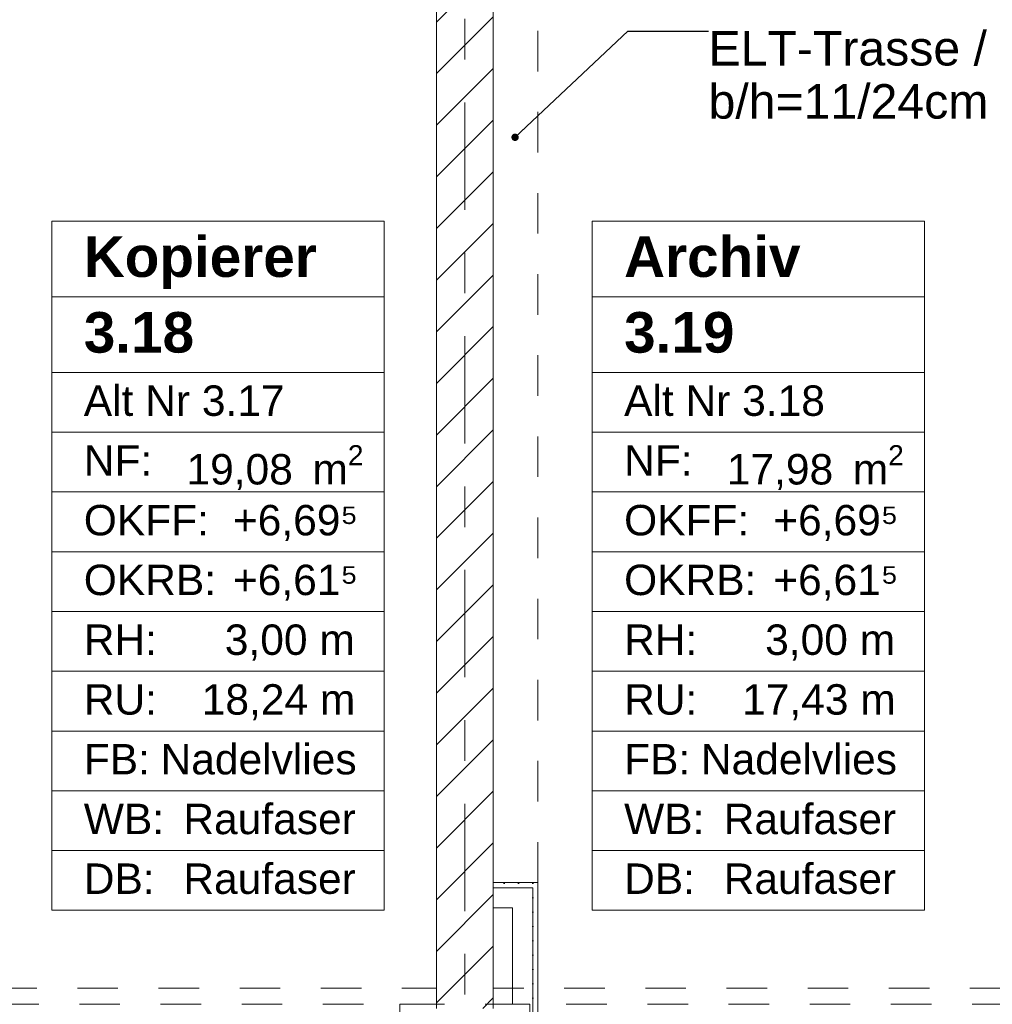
# Model space of a CAD drawing. Header units: metres. Extents: x -4 to 99, y -11 to 17.
# Tile 201 of 256: x 24.63 to 27.03, y 0.71 to 3.14. Entities that reach past the tile are written whole.
import ezdxf

# ---------------------------------------------------------------- set-up
doc = ezdxf.new("R2010")
doc.units = ezdxf.units.M
doc.header["$MEASUREMENT"] = 0
for name, pattern in [('Strichlinie doppelt', [0.546806, 0.264583, -0.105833, 0.070556, -0.105833]), ('Untersicht', [0.1, 0.075, -0.025]), ('Wipeout_Contour', [1, 0, -1])]:
    doc.linetypes.add(name, pattern=pattern)
for name, color, linetype in [('152 - Bemaßung_ Beschriftung.Ausbau', 7, 'Continuous'), ('401 - Zone.Raum_ Raumbegrenzung_ Whg.', 7, 'Continuous'), ('451 - Universal.Achsen Raster', 7, 'Continuous'), ('605 - Struktur.Wand Innen', 7, 'Continuous'), ('608 - Struktur.Träger', 7, 'Continuous'), ('650 - Abdeckung.Fußboden Aufbau', 7, 'Continuous'), ('Neubau_152 - Bemaßung_ Beschriftung.Ausbau', 7, 'Continuous'), ('Neubau_606 - Struktur.Wand Innen Ausbau', 7, 'Continuous'), ('Neubau_653 - Abdeckung.TB Verkofferung', 7, 'Continuous')]:
    doc.layers.add(name, color=color, linetype=linetype)
doc.styles.add('ERSTELLTER_STIL_1', font='txt')
doc.styles.add('ERSTELLTER_STIL_2', font='txt')
doc.dimstyles.new('ERSTELLTER_STIL__1', dxfattribs={"dimtxt": 0.1, "dimasz": 0.0532, "dimexe": 0.18, "dimexo": 0.0625, "dimgap": 0, "dimtad": 1, "dimzin": 0, "dimdsep": 46, "dimtxsty": 'ERSTELLTER_STIL_2', "dimblk": 'ARROWHEAD_2', "dimblk1": 'ARROWHEAD_2', "dimblk2": 'ARROWHEAD_2', "dimcen": 0.09, "dimse1": 1, "dimse2": 1, "dimclrd": 7, "dimclre": 7, "dimclrt": 7, "dimazin": 0, "dimtfac": 1, "dimtdec": 4, "dimtmove": 0, "dimatfit": 3, "dimfxl": 1, "dimtolj": 1, "dimtzin": 0, "dimarcsym": 0})
doc.dimstyles.new('ERSTELLTER_STIL__2', dxfattribs={"dimtxt": 0.1, "dimasz": 0.0532, "dimexe": 0.18, "dimexo": 0.0625, "dimgap": 0, "dimtad": 1, "dimtih": 1, "dimtoh": 1, "dimzin": 0, "dimdsep": 46, "dimtxsty": 'ERSTELLTER_STIL_2', "dimblk": 'ARROWHEAD_2', "dimblk1": 'ARROWHEAD_2', "dimblk2": 'ARROWHEAD_2', "dimcen": 0.09, "dimse1": 1, "dimse2": 1, "dimclrd": 7, "dimclre": 7, "dimclrt": 7, "dimazin": 0, "dimtfac": 1, "dimtdec": 4, "dimtmove": 0, "dimatfit": 3, "dimfxl": 1, "dimtolj": 1, "dimtzin": 0, "dimarcsym": 0})
doc.dimstyles.new('ERSTELLTER_STIL__6', dxfattribs={"dimtxt": 0.18, "dimasz": 0.03648, "dimexe": 0.18, "dimexo": 0.0625, "dimgap": 0, "dimtad": 0, "dimtih": 1, "dimtoh": 1, "dimdec": 4, "dimzin": 0, "dimdsep": 46, "dimcen": 0.09, "dimadec": 0, "dimazin": 0, "dimtfac": 1, "dimtdec": 4, "dimtmove": 0, "dimatfit": 3, "dimldrblk": 'ARROWHEAD_11', "dimfxl": 1, "dimtolj": 1, "dimtzin": 0, "dimarcsym": 0})
pattern_1 = [(45, (0, 0), (-0.01767767, 0.01767767), [0, -0.025])]

# ---------------------------------------------------------------- blocks, each defined once
blk = doc.blocks.new('ARROWHEAD_11')
at = {"color": 0, "linetype": 'Continuous', "lineweight": 0}
blk.add_line((0, 0), (-1, 0), dxfattribs=at)
at = {"color": 0, "linetype": 'Continuous', "lineweight": 0, "const_width": 0.25, "flags": 128}
blk.add_lwpolyline([(-0.125, 0, 1), (0.125, 0, 1)], format="xyb", close=True, dxfattribs=at)
blk = doc.blocks.new('*D432')
at = {"layer": '152 - Bemaßung_ Beschriftung.Ausbau', "color": 7, "linetype": 'Continuous', "lineweight": 5}
for p, q in [((22.06, -4.6125), (22.06, -4.5075)), ((22.19, -4.6125), (22.19, -4.5075)), ((22.0802, -4.525), (22.0398, -4.595)), ((22.2102, -4.525), (22.1698, -4.595)), ((22.06, -4.56), (22.19, -4.56)), ((22.19, -4.56), (25.66, -4.56))]:
    blk.add_line(p, q, dxfattribs=at)
blk = doc.blocks.new('ARROWHEAD_2')
at = {"color": 0, "linetype": 'Continuous', "lineweight": 0}
for p, q in [((-0.378, -0.655), (0.378, 0.655)), ((0, 0), (-1, 0))]:
    blk.add_line(p, q, dxfattribs=at)
blk = doc.blocks.new('*D433')
at = {"layer": '152 - Bemaßung_ Beschriftung.Ausbau', "color": 7, "linetype": 'Continuous', "lineweight": 5}
for p, q in [((25.66, -4.6125), (25.66, -4.5075)), ((22.2102, -4.525), (22.1698, -4.595)), ((25.6802, -4.525), (25.6398, -4.595)), ((22.19, -4.56), (25.66, -4.56))]:
    blk.add_line(p, q, dxfattribs=at)
at = {"layer": '152 - Bemaßung_ Beschriftung.Ausbau', "color": 7, "lineweight": 5, "char_height": 0.1, "attachment_point": 7, "style": 'ERSTELLTER_STIL_2'}
for s, insert in [('\\A1;{\\pql;\\fArial|b0|i0|c0|p38;3,47}', (23.7161, -4.54)), ('\\A1;{\\pql;\\fArial|b0|i0|c0|p38;14}', (25.488, -4.54))]:
    blk.add_mtext(s, dxfattribs=dict(at, insert=insert))
blk = doc.blocks.new('*D434')
at = {"layer": '152 - Bemaßung_ Beschriftung.Ausbau', "color": 7, "linetype": 'Continuous', "lineweight": 5}
for p, q in [((25.66, -4.6125), (25.66, -4.5075)), ((25.8, -4.6125), (25.8, -4.5075)), ((25.6802, -4.525), (25.6398, -4.595)), ((25.8202, -4.525), (25.7798, -4.595)), ((25.66, -4.56), (25.8, -4.56))]:
    blk.add_line(p, q, dxfattribs=at)
blk = doc.blocks.new('*D435')
at = {"layer": '152 - Bemaßung_ Beschriftung.Ausbau', "color": 7, "linetype": 'Continuous', "lineweight": 5}
for p, q in [((25.8, -4.6125), (25.8, -4.5075)), ((29.23, -4.6125), (29.23, -4.5075)), ((25.8202, -4.525), (25.7798, -4.595)), ((29.2502, -4.525), (29.2098, -4.595)), ((25.8, -4.56), (29.23, -4.56)), ((29.23, -4.56), (29.41, -4.56))]:
    blk.add_line(p, q, dxfattribs=at)
at = {"layer": '152 - Bemaßung_ Beschriftung.Ausbau', "color": 7, "lineweight": 5, "char_height": 0.1, "attachment_point": 7, "style": 'ERSTELLTER_STIL_2'}
for s, insert in [('\\A1;{\\pql;\\fArial|b0|i0|c0|p38;3,43}', (27.3061, -4.54)), ('\\A1;{\\pql;\\fArial|b0|i0|c0|p38;18}', (29.058, -4.54))]:
    blk.add_mtext(s, dxfattribs=dict(at, insert=insert))
blk = doc.blocks.new('*D610')
at = {"layer": '152 - Bemaßung_ Beschriftung.Ausbau', "color": 7, "linetype": 'Continuous', "lineweight": 5}
for p, q in [((45.7803, 0.245), (45.7803, 3.72)), ((45.8328, 0.245), (45.7278, 0.245)), ((45.7453, 0.2652), (45.8153, 0.2248)), ((45.7803, 0.005), (45.7803, 0.245)), ((45.7453, 0.0252), (45.8153, -0.0152)), ((45.8328, 0.005), (45.7278, 0.005)), ((45.7803, -0.0292), (45.7803, 0.005))]:
    blk.add_line(p, q, dxfattribs=at)
at = {"color": 254, "linetype": 'Wipeout_Contour', "lineweight": 0, "ltscale": 182.85335}
blk.add_wipeout([(45.7818, 0.0277), (45.7818, 0.2223), (45.6389, 0.2223), (45.6389, 0.0277)], dxfattribs=at).dxf.layer = '152 - Bemaßung_ Beschriftung.Ausbau'
at = {"layer": '152 - Bemaßung_ Beschriftung.Ausbau', "color": 7, "lineweight": 5, "insert": (45.7603, 0.0491), "char_height": 0.1, "attachment_point": 7, "rotation": 90, "style": 'ERSTELLTER_STIL_2'}
blk.add_mtext('\\A1;{\\pql;\\fArial|b0|i0|c0|p38;24}', dxfattribs=at)
blk = doc.blocks.new('*D611')
at = {"layer": '152 - Bemaßung_ Beschriftung.Ausbau', "color": 7, "linetype": 'Continuous', "lineweight": 5}
for p, q in [((45.7453, 3.7402), (45.8153, 3.6998)), ((45.8328, 3.72), (45.7278, 3.72)), ((45.7803, 0.245), (45.7803, 3.72)), ((45.7453, 0.2652), (45.8153, 0.2248))]:
    blk.add_line(p, q, dxfattribs=at)
at = {"layer": '152 - Bemaßung_ Beschriftung.Ausbau', "color": 7, "lineweight": 5, "char_height": 0.1, "attachment_point": 7, "rotation": 90, "style": 'ERSTELLTER_STIL_2'}
for s, insert in [('\\A1;{\\pql;\\fArial|b0|i0|c0|p38;17\\fArial|b0|i0|c0|p38;\\A1{\\H.66x;\\S5^  ;}}', (45.7614, 3.4979)), ('\\A1;{\\pql;\\fArial|b0|i0|c0|p38;3,47\\fArial|b0|i0|c0|p38;\\A1{\\H.66x;\\S5^  ;}}', (45.7797, 1.7235))]:
    blk.add_mtext(s, dxfattribs=dict(at, insert=insert))
blk = doc.blocks.new('*D615')
at = {"layer": '152 - Bemaßung_ Beschriftung.Ausbau', "color": 7, "linetype": 'Continuous', "lineweight": 5}
for p, q in [((44.3062, 0.7302), (44.3762, 0.6898)), ((44.3937, 0.71), (44.2887, 0.71)), ((44.3412, 0.245), (44.3412, 0.71)), ((44.3937, 0.245), (44.2887, 0.245)), ((44.3062, 0.2652), (44.3762, 0.2248)), ((44.3412, 0.2108), (44.3412, 0.245))]:
    blk.add_line(p, q, dxfattribs=at)
at = {"layer": '152 - Bemaßung_ Beschriftung.Ausbau', "color": 7, "lineweight": 5, "char_height": 0.1, "attachment_point": 7, "rotation": 90, "style": 'ERSTELLTER_STIL_2'}
for s, insert in [('\\A1;{\\pql;\\fArial|b0|i0|c0|p38;13}', (44.3212, 0.538)), ('\\A1;{\\pql;\\fArial|b0|i0|c0|p38;46\\fArial|b0|i0|c0|p38;\\A1{\\H.66x;\\S5^  ;}}', (44.3229, 0.0229))]:
    blk.add_mtext(s, dxfattribs=dict(at, insert=insert))

msp = doc.modelspace()

# ---------------------------------------------------------------- hatches: boundary and pattern name
at = {"layer": 'Neubau_606 - Struktur.Wand Innen Ausbau', "linetype": 'Continuous', "lineweight": 0, "true_color": 0x000000}
h = msp.add_hatch(dxfattribs=at)
h.set_pattern_fill('Gips_0001', color=18, style=0, pattern_type=2)
h.set_pattern_definition(pattern_1)
h.paths.add_polyline_path([(25.8975, 0.9975), (25.91, 1.01), (25.8975, 1.01)])
h = msp.add_hatch(dxfattribs=at)
h.set_pattern_fill('Gips_0001', color=18, style=0, pattern_type=2)
h.set_pattern_definition(pattern_1)
h.paths.add_polyline_path([(25.8975, 0.9975), (25.91, 0.9975), (25.91, 1.01)])
h = msp.add_hatch(dxfattribs=at)
h.set_pattern_fill('Gips_0001', color=18, style=0, pattern_type=2)
h.set_pattern_definition(pattern_1)
h.paths.add_polyline_path([(25.8975, 0.9975), (25.8975, 0.255), (25.91, 0.255), (25.91, 0.9975)])

# ---------------------------------------------------------------- linework, layer by layer
at = {"layer": '401 - Zone.Raum_ Raumbegrenzung_ Whg.', "color": 7, "linetype": 'Continuous', "lineweight": 9}
for p, q in [((25.531, 2.6408), (24.7122, 2.6408)), ((24.7122, 2.6408), (24.7122, 0.9417)), ((24.7122, 2.6408), (25.531, 2.6408)), ((24.7122, 2.4542), (24.7122, 2.6408)), ((25.531, 0.9417), (25.531, 2.6408)), ((25.531, 2.6408), (25.531, 2.4542)), ((26.8628, 2.6408), (26.0439, 2.6408)), ((26.0439, 2.6408), (26.0439, 0.9417)), ((26.0439, 2.6408), (26.8628, 2.6408)), ((26.0439, 2.4542), (26.0439, 2.6408)), ((26.8628, 0.9417), (26.8628, 2.6408)), ((26.8628, 2.6408), (26.8628, 2.4542)), ((25.531, 2.4542), (24.7122, 2.4542)), ((24.7122, 2.4542), (25.531, 2.4542)), ((24.7122, 2.2676), (24.7122, 2.4542)), ((25.531, 2.4542), (25.531, 2.2676)), ((26.8628, 2.4542), (26.0439, 2.4542)), ((26.0439, 2.4542), (26.8628, 2.4542)), ((26.0439, 2.2676), (26.0439, 2.4542)), ((26.8628, 2.4542), (26.8628, 2.2676)), ((25.531, 2.2676), (24.7122, 2.2676)), ((24.7122, 2.2676), (25.531, 2.2676)), ((24.7122, 2.1203), (24.7122, 2.2676)), ((25.531, 2.2676), (25.531, 2.1203)), ((26.8628, 2.2676), (26.0439, 2.2676)), ((26.0439, 2.2676), (26.8628, 2.2676)), ((26.0439, 2.1203), (26.0439, 2.2676)), ((26.8628, 2.2676), (26.8628, 2.1203)), ((25.531, 2.1203), (24.7122, 2.1203)), ((24.7122, 2.1203), (25.531, 2.1203)), ((24.7122, 1.973), (24.7122, 2.1203)), ((25.531, 2.1203), (25.531, 1.973)), ((26.8628, 2.1203), (26.0439, 2.1203)), ((26.0439, 2.1203), (26.8628, 2.1203)), ((26.0439, 1.973), (26.0439, 2.1203)), ((26.8628, 2.1203), (26.8628, 1.973)), ((25.531, 1.973), (24.7122, 1.973)), ((24.7122, 1.973), (25.531, 1.973)), ((24.7122, 1.8256), (24.7122, 1.973)), ((25.531, 1.973), (25.531, 1.8256)), ((26.8628, 1.973), (26.0439, 1.973)), ((26.0439, 1.973), (26.8628, 1.973)), ((26.0439, 1.8256), (26.0439, 1.973)), ((26.8628, 1.973), (26.8628, 1.8256)), ((25.531, 1.8256), (24.7122, 1.8256)), ((24.7122, 1.8256), (25.531, 1.8256)), ((24.7122, 1.6783), (24.7122, 1.8256)), ((25.531, 1.8256), (25.531, 1.6783)), ((26.8628, 1.8256), (26.0439, 1.8256)), ((26.0439, 1.8256), (26.8628, 1.8256)), ((26.0439, 1.6783), (26.0439, 1.8256)), ((26.8628, 1.8256), (26.8628, 1.6783)), ((25.531, 1.6783), (24.7122, 1.6783)), ((24.7122, 1.6783), (25.531, 1.6783)), ((24.7122, 1.531), (24.7122, 1.6783)), ((25.531, 1.6783), (25.531, 1.531)), ((26.8628, 1.6783), (26.0439, 1.6783)), ((26.0439, 1.6783), (26.8628, 1.6783)), ((26.0439, 1.531), (26.0439, 1.6783)), ((26.8628, 1.6783), (26.8628, 1.531)), ((25.531, 1.531), (24.7122, 1.531)), ((24.7122, 1.531), (25.531, 1.531)), ((24.7122, 1.3837), (24.7122, 1.531)), ((25.531, 1.531), (25.531, 1.3837)), ((26.8628, 1.531), (26.0439, 1.531)), ((26.0439, 1.531), (26.8628, 1.531)), ((26.0439, 1.3837), (26.0439, 1.531)), ((26.8628, 1.531), (26.8628, 1.3837)), ((25.531, 1.3837), (24.7122, 1.3837)), ((24.7122, 1.3837), (25.531, 1.3837)), ((24.7122, 1.2364), (24.7122, 1.3837)), ((25.531, 1.3837), (25.531, 1.2364)), ((26.8628, 1.3837), (26.0439, 1.3837)), ((26.0439, 1.3837), (26.8628, 1.3837)), ((26.0439, 1.2364), (26.0439, 1.3837)), ((26.8628, 1.3837), (26.8628, 1.2364)), ((25.531, 1.2364), (24.7122, 1.2364)), ((24.7122, 1.2364), (25.531, 1.2364)), ((24.7122, 1.089), (24.7122, 1.2364)), ((25.531, 1.2364), (25.531, 1.089)), ((26.8628, 1.2364), (26.0439, 1.2364)), ((26.0439, 1.2364), (26.8628, 1.2364)), ((26.0439, 1.089), (26.0439, 1.2364)), ((26.8628, 1.2364), (26.8628, 1.089)), ((25.531, 1.089), (24.7122, 1.089)), ((24.7122, 1.089), (25.531, 1.089)), ((24.7122, 0.9417), (24.7122, 1.089)), ((25.531, 1.089), (25.531, 0.9417)), ((26.8628, 1.089), (26.0439, 1.089)), ((26.0439, 1.089), (26.8628, 1.089)), ((26.0439, 0.9417), (26.0439, 1.089)), ((26.8628, 1.089), (26.8628, 0.9417)), ((24.7122, 0.9417), (25.531, 0.9417)), ((25.531, 0.9417), (24.7122, 0.9417)), ((26.0439, 0.9417), (26.8628, 0.9417)), ((26.8628, 0.9417), (26.0439, 0.9417))]:
    msp.add_line(p, q, dxfattribs=at)
at = {"layer": '650 - Abdeckung.Fußboden Aufbau', "color": 7, "linetype": 'Continuous', "lineweight": 13, "flags": 128}
for points in [[(22.19, 5.805), (22.19, 0.71), (22.29, 0.71), (22.29, 0.255), (25.57, 0.255), (25.57, 0.71), (25.66, 0.71), (25.66, 3.305), (25.8, 3.305)], [(25.8, 0.71), (25.89, 0.71), (25.89, 0.255), (29.17, 0.255), (29.17, 0.71), (29.23, 0.71), (29.23, 5.295), (29.23, 5.5395), (25.89, 5.5395), (25.89, 5.19), (25.8, 5.19), (25.8, 4.315)], [(25.8, 3.305), (25.8, 0.71)]]:
    msp.add_lwpolyline(points, dxfattribs=at)
at = {"layer": 'Neubau_606 - Struktur.Wand Innen Ausbau', "color": 1, "linetype": 'Continuous', "lineweight": 5}
for p, q in [((25.8975, 0.9975), (25.8475, 0.9975)), ((25.8975, 0.9975), (25.8475, 0.9975)), ((25.8975, 0.9475), (25.8975, 0.9975)), ((25.8975, 0.255), (25.8975, 0.9475))]:
    msp.add_line(p, q, dxfattribs=at)
at = {"layer": 'Neubau_606 - Struktur.Wand Innen Ausbau', "color": 1, "linetype": 'Continuous', "lineweight": 5, "flags": 128}
for points in [[(25.91, 1.01), (25.8975, 1.01)], [(25.91, 0.255), (25.91, 1.01)], [(25.8475, 0.9475), (25.8475, 0.71)]]:
    msp.add_lwpolyline(points, dxfattribs=at)
at = {"layer": 'Neubau_653 - Abdeckung.TB Verkofferung', "color": 1, "linetype": 'Untersicht', "lineweight": 9}
for p, q in [((25.91, 1.01), (25.91, 5.0505)), ((7.975, 0.7495), (29.23, 0.7495))]:
    msp.add_line(p, q, dxfattribs=at)

# ---------------------------------------------------------------- texts
at = {"layer": '401 - Zone.Raum_ Raumbegrenzung_ Whg.', "color": 7, "lineweight": 9, "attachment_point": 1}
for s, insert, char_height, style in [('\\A1;{\\pqj;\\pt0;\\fArial|b1|i0|c0|p38;}', (25.4525, 2.6261), 0.1, 'ERSTELLTER_STIL_1'), ('\\A1;{\\pqj;\\pt0;\\fArial|b1|i0|c0|p38;}', (26.7842, 2.6261), 0.1, 'ERSTELLTER_STIL_1'), ('\\A1;{\\pqj;\\pt0;\\fArial|b1|i0|c0|p38;Kopierer}', (24.7908, 2.6032), 0.1, 'ERSTELLTER_STIL_1'), ('\\A1;{\\pqj;\\pt0;\\fArial|b1|i0|c0|p38;Archiv}', (26.1225, 2.6032), 0.1, 'ERSTELLTER_STIL_1'), ('\\A1;{\\pqj;\\pt0;\\fArial|b1|i0|c0|p38;}', (25.4525, 2.4395), 0.1, 'ERSTELLTER_STIL_1'), ('\\A1;{\\pqj;\\pt0;\\fArial|b1|i0|c0|p38;}', (26.7842, 2.4395), 0.1, 'ERSTELLTER_STIL_1'), ('\\A1;{\\pql;\\pt0;\\fArial|b1|i0|c0|p38;3.18}', (24.7908, 2.4166), 0.1, 'ERSTELLTER_STIL_1'), ('\\A1;{\\pql;\\pt0;\\fArial|b1|i0|c0|p38;3.19}', (26.1225, 2.4166), 0.1, 'ERSTELLTER_STIL_1'), ('\\A1;{\\pqj;\\pt0;\\fArial|b0|i0|c0|p38;Alt Nr 3.17}', (24.7908, 2.2357), 0.075, 'ERSTELLTER_STIL_2'), ('\\A1;{\\pqj;\\pt0;\\fArial|b0|i0|c0|p38;}', (25.4525, 2.2529), 0.075, 'ERSTELLTER_STIL_2'), ('\\A1;{\\pqj;\\pt0;\\fArial|b0|i0|c0|p38;Alt Nr 3.18}', (26.1225, 2.2357), 0.075, 'ERSTELLTER_STIL_2'), ('\\A1;{\\pqj;\\pt0;\\fArial|b0|i0|c0|p38;}', (26.7842, 2.2529), 0.075, 'ERSTELLTER_STIL_2'), ('\\A1;{\\pqj;\\pt0;\\fArial|b0|i0|c0|p38;NF: }', (24.7908, 2.0884), 0.075, 'ERSTELLTER_STIL_2'), ('\\A1;{\\pqj;\\pt0;\\fArial|b0|i0|c0|p38;NF: }', (26.1225, 2.0884), 0.075, 'ERSTELLTER_STIL_2'), ('\\A1;{\\pql;\\pt0,0.05;\\fArial|b0|i0|c0|p38;19,08\\fArial|b0|i0|c0|p38;\\A1{\\H.66x;\\S^  ;}\\fArial|b0|i0|c0|p38; m\\fArial|b0|i0|c0|p38;\\A1{\\H.66x;\\S2^  ;}}', (25.0439, 2.0884), 0.075, 'ERSTELLTER_STIL_2'), ('\\A1;{\\pql;\\pt0,0.05;\\fArial|b0|i0|c0|p38;17,98\\fArial|b0|i0|c0|p38;\\A1{\\H.66x;\\S^  ;}\\fArial|b0|i0|c0|p38; m\\fArial|b0|i0|c0|p38;\\A1{\\H.66x;\\S2^  ;}}', (26.3757, 2.0884), 0.075, 'ERSTELLTER_STIL_2'), ('\\A1;{\\pqj;\\pt0;\\fArial|b0|i0|c0|p38;OKFF: }', (24.7908, 1.9411), 0.075, 'ERSTELLTER_STIL_2'), ('\\A1;{\\pqj;\\pt0;\\fArial|b0|i0|c0|p38;+6,69⁵}', (25.1583, 1.9411), 0.075, 'ERSTELLTER_STIL_2'), ('\\A1;{\\pqj;\\pt0;\\fArial|b0|i0|c0|p38;OKFF: }', (26.1225, 1.9411), 0.075, 'ERSTELLTER_STIL_2'), ('\\A1;{\\pqj;\\pt0;\\fArial|b0|i0|c0|p38;+6,69⁵}', (26.4901, 1.9411), 0.075, 'ERSTELLTER_STIL_2'), ('\\A1;{\\pqj;\\pt0;\\fArial|b0|i0|c0|p38;+6,61⁵}', (25.1583, 1.7938), 0.075, 'ERSTELLTER_STIL_2'), ('\\A1;{\\pqj;\\pt0;\\fArial|b0|i0|c0|p38;+6,61⁵}', (26.4901, 1.7938), 0.075, 'ERSTELLTER_STIL_2'), ('\\A1;{\\pqj;\\pt0;\\fArial|b0|i0|c0|p38;OKRB: }', (24.7908, 1.7938), 0.075, 'ERSTELLTER_STIL_2'), ('\\A1;{\\pqj;\\pt0;\\fArial|b0|i0|c0|p38;OKRB: }', (26.1225, 1.7938), 0.075, 'ERSTELLTER_STIL_2'), ('\\A1;{\\pqj;\\pt0;\\fArial|b0|i0|c0|p38;RH: }', (24.7908, 1.6464), 0.075, 'ERSTELLTER_STIL_2'), ('\\A1;{\\pqj;\\pt0;\\fArial|b0|i0|c0|p38;3,00 m}', (25.1384, 1.6464), 0.075, 'ERSTELLTER_STIL_2'), ('\\A1;{\\pqj;\\pt0;\\fArial|b0|i0|c0|p38;RH: }', (26.1225, 1.6464), 0.075, 'ERSTELLTER_STIL_2'), ('\\A1;{\\pqj;\\pt0;\\fArial|b0|i0|c0|p38;3,00 m}', (26.4702, 1.6464), 0.075, 'ERSTELLTER_STIL_2'), ('\\A1;{\\pqj;\\pt0;\\fArial|b0|i0|c0|p38;RU: }', (24.7908, 1.4991), 0.075, 'ERSTELLTER_STIL_2'), ('\\A1;{\\pqj;\\pt0;\\fArial|b0|i0|c0|p38;18,24 m}', (25.0815, 1.4991), 0.075, 'ERSTELLTER_STIL_2'), ('\\A1;{\\pqj;\\pt0;\\fArial|b0|i0|c0|p38;RU: }', (26.1225, 1.4991), 0.075, 'ERSTELLTER_STIL_2'), ('\\A1;{\\pqj;\\pt0;\\fArial|b0|i0|c0|p38;17,43 m}', (26.4133, 1.4991), 0.075, 'ERSTELLTER_STIL_2'), ('\\A1;{\\pqj;\\pt0;\\fArial|b0|i0|c0|p38;FB: }', (24.7908, 1.3518), 0.075, 'ERSTELLTER_STIL_2'), ('\\A1;{\\pqj;\\pt0;\\fArial|b0|i0|c0|p38;Nadelvlies}', (24.98, 1.3518), 0.075, 'ERSTELLTER_STIL_2'), ('\\A1;{\\pqj;\\pt0;\\fArial|b0|i0|c0|p38;FB: }', (26.1225, 1.3518), 0.075, 'ERSTELLTER_STIL_2'), ('\\A1;{\\pqj;\\pt0;\\fArial|b0|i0|c0|p38;Nadelvlies}', (26.3118, 1.3518), 0.075, 'ERSTELLTER_STIL_2'), ('\\A1;{\\pqj;\\pt0;\\fArial|b0|i0|c0|p38;WB: }', (24.7908, 1.2045), 0.075, 'ERSTELLTER_STIL_2'), ('\\A1;{\\pqj;\\pt0;\\fArial|b0|i0|c0|p38;Raufaser}', (25.0362, 1.2045), 0.075, 'ERSTELLTER_STIL_2'), ('\\A1;{\\pqj;\\pt0;\\fArial|b0|i0|c0|p38;WB: }', (26.1225, 1.2045), 0.075, 'ERSTELLTER_STIL_2'), ('\\A1;{\\pqj;\\pt0;\\fArial|b0|i0|c0|p38;Raufaser}', (26.368, 1.2045), 0.075, 'ERSTELLTER_STIL_2'), ('\\A1;{\\pqj;\\pt0;\\fArial|b0|i0|c0|p38;DB: }', (24.7908, 1.0572), 0.075, 'ERSTELLTER_STIL_2'), ('\\A1;{\\pqj;\\pt0;\\fArial|b0|i0|c0|p38;Raufaser}', (25.0362, 1.0572), 0.075, 'ERSTELLTER_STIL_2'), ('\\A1;{\\pqj;\\pt0;\\fArial|b0|i0|c0|p38;DB: }', (26.1225, 1.0572), 0.075, 'ERSTELLTER_STIL_2'), ('\\A1;{\\pqj;\\pt0;\\fArial|b0|i0|c0|p38;Raufaser}', (26.368, 1.0572), 0.075, 'ERSTELLTER_STIL_2')]:
    msp.add_mtext(s, dxfattribs=dict(at, insert=insert, char_height=char_height, style=style))
at = {"layer": 'Neubau_152 - Bemaßung_ Beschriftung.Ausbau', "color": 1, "linetype": 'Continuous', "lineweight": 13, "insert": (26.3306, 3.1094), "char_height": 0.085, "attachment_point": 1, "line_spacing_factor": 0.924256, "style": 'ERSTELLTER_STIL_2'}
msp.add_mtext('\\A1;{\\pql;\\fArial|b0|i0|c0|p38;ELT-Trasse / GK\\P\\pql;\\fArial|b0|i0|c0|p38;b/h=\\fArial|b0|i0|c0|p38;11\\fArial|b0|i0|c0|p38;/\\fArial|b0|i0|c0|p38;24\\fArial|b0|i0|c0|p38;cm}', dxfattribs=at)

# ---------------------------------------------------------------- leaders
at = {"layer": 'Neubau_152 - Bemaßung_ Beschriftung.Ausbau', "color": 1, "linetype": 'Continuous', "lineweight": 13, "annotation_type": 0, "has_hookline": 1, "hookline_direction": 0, "text_width": 0.8805}
msp.add_leader([(25.8538, 2.8475), (26.1314, 3.1094), (26.3306, 3.1094)], dimstyle='ERSTELLTER_STIL__6', dxfattribs=at)

# ---------------------------------------------------------------- next in the draw order: wipeouts: each hides what was drawn before it
at = {"color": 254, "linetype": 'Wipeout_Contour', "lineweight": 0, "ltscale": 103.373007}
msp.add_wipeout([(25.8, 3.305), (25.66, 3.305), (25.66, 0.7), (25.8, 0.7)], dxfattribs=at).dxf.layer = '605 - Struktur.Wand Innen'

# ---------------------------------------------------------------- next in the draw order: hatches: boundary and pattern name
at = {"layer": '605 - Struktur.Wand Innen', "linetype": 'Continuous', "lineweight": 0, "true_color": 0x000000}
h = msp.add_hatch(dxfattribs=at)
h.set_pattern_fill('MW_Ziegel_0001', color=18, style=0, pattern_type=2)
h.set_pattern_definition([(45, (0, 0), (-0.0636396, 0.0636396), [])])
h.paths.add_polyline_path([(25.8, 3.305), (25.66, 3.305), (25.66, 0.7), (25.8, 0.7)])
at = {"layer": 'Neubau_606 - Struktur.Wand Innen Ausbau', "linetype": 'Continuous', "lineweight": 0, "true_color": 0x000000}
h = msp.add_hatch(dxfattribs=at)
h.set_pattern_fill('Gips_0001', color=18, style=0, pattern_type=2)
h.set_pattern_definition(pattern_1)
h.paths.add_polyline_path([(25.8975, 1.01), (25.8, 1.01), (25.8, 0.9975), (25.8975, 0.9975)])

# ---------------------------------------------------------------- next in the draw order: linework, layer by layer
at = {"layer": '451 - Universal.Achsen Raster', "color": 160, "linetype": 'Strichlinie doppelt', "lineweight": 9, "true_color": 0x3232ff}
msp.add_line((25.73, -10.585), (25.73, 16.355), dxfattribs=at)
at = {"layer": '605 - Struktur.Wand Innen', "color": 7, "linetype": 'Continuous', "lineweight": 18, "flags": 128}
for points in [[(25.66, 3.305), (25.66, 0.7)], [(25.8, 0.7), (25.8, 3.305)]]:
    msp.add_lwpolyline(points, dxfattribs=at)
at = {"layer": '608 - Struktur.Träger', "color": 7, "linetype": 'Untersicht', "lineweight": 13}
msp.add_line((0.38, 0.71), (61.88, 0.71), dxfattribs=at)
at = {"layer": 'Neubau_606 - Struktur.Wand Innen Ausbau', "color": 1, "linetype": 'Continuous', "lineweight": 5}
msp.add_line((25.8475, 0.9975), (25.8, 0.9975), dxfattribs=at)
at = {"layer": 'Neubau_606 - Struktur.Wand Innen Ausbau', "color": 1, "linetype": 'Continuous', "lineweight": 5, "flags": 128}
for points in [[(25.8975, 1.01), (25.8, 1.01)], [(25.8, 1.01), (25.8, 0.9975)], [(25.8, 0.9975), (25.8, 0.9475)], [(25.8, 0.9475), (25.8475, 0.9475)]]:
    msp.add_lwpolyline(points, dxfattribs=at)
at = {"layer": 'Neubau_653 - Abdeckung.TB Verkofferung', "color": 1, "linetype": 'Untersicht', "lineweight": 9}
for p, q in [((25.8, 1.01), (25.8, 5.0505)), ((25.91, 1.01), (25.8, 1.01))]:
    msp.add_line(p, q, dxfattribs=at)

# ---------------------------------------------------------------- next in the draw order: dimensions: what is measured, and where the dimension line sits
at = {"layer": '152 - Bemaßung_ Beschriftung.Ausbau', "color": 7, "linetype": 'Continuous', "lineweight": 5}
for base, p1, p2, picture, middle in [((22.19, -4.56), (22.06, 3.2525), (22.19, 3.2525), '*D432', (21.9642, -4.49)), ((25.66, -4.56), (22.19, 3.2525), (25.66, 2.95), '*D433', (23.846, -4.49)), ((29.23, -4.56), (25.8, 2.95), (29.23, 3.1197), '*D435', (27.436, -4.49)), ((25.8, -4.56), (25.66, 2.95), (25.8, 2.95), '*D434', (25.5642, -4.49))]:
    dim = msp.add_linear_dim(base=base, p1=p1, p2=p2, dimstyle='ERSTELLTER_STIL__2', dxfattribs=at)
    dim.commit()
    dim.dimension.update_dxf_attribs({"geometry": picture, "text_midpoint": middle, "dimtype": 160})

# ---------------------------------------------------------------- next in the draw order: dimensions: what is measured, and where the dimension line sits
dim = msp.add_linear_dim(base=(45.7803, 0.245), p1=(21.9375, 0.005), p2=(22.1775, 0.245), angle=90, dimstyle='ERSTELLTER_STIL__1', dxfattribs=at)
dim.commit()
dim.dimension.update_dxf_attribs({"geometry": '*D610', "text_midpoint": (45.7103, 0.1253), "dimtype": 160, "text_rotation": 90})

# ---------------------------------------------------------------- next in the draw order: dimensions: what is measured, and where the dimension line sits
for base, p2, picture, middle in [((45.780333, 3.719998), (44.709987, 3.719998), '*D611', (45.710333, 1.988441)), ((44.34121, 0.70998), (43.96499, 0.70998), '*D615', (44.27121, 0.23421))]:
    dim = msp.add_linear_dim(base=base, p1=(22.1775, 0.245), p2=p2, angle=90, dimstyle='ERSTELLTER_STIL__1', dxfattribs=at)
    dim.commit()
    dim.dimension.update_dxf_attribs({"geometry": picture, "text_midpoint": middle, "dimtype": 160, "text_rotation": 90})

doc.saveas('drawing.dxf')
